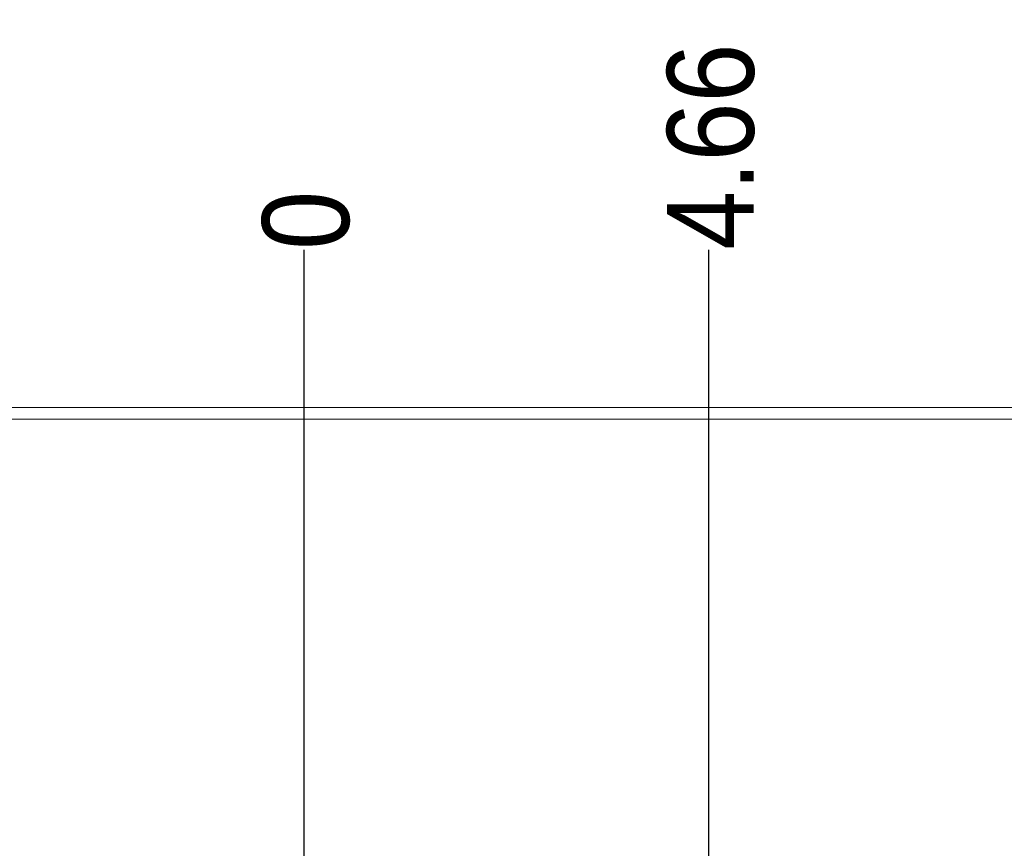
# Paper-space layout '5' of a CAD drawing. Header units: inches. Extents: x 1 to 109, y 1 to 85.
# Tile 10 of 58: x 45 to 52, y 30 to 36. Entities that reach past the tile are written whole.
import ezdxf

# ---------------------------------------------------------------- set-up
doc = ezdxf.new("R2010")
doc.units = ezdxf.units.IN
doc.header["$MEASUREMENT"] = 0
doc.layers.add('FORMAT', color=7, linetype='Continuous')
doc.styles.add('SLDTEXTSTYLE0', font='GOTHIC.TTF', dxfattribs={"width": 0.913})
doc.dimstyles.new('SLDDIMSTYLE10', dxfattribs={"dimtxt": 0.625, "dimasz": 0.65, "dimexe": 0, "dimexo": 0.0625, "dimgap": 0.15625, "dimtad": 0, "dimtih": 1, "dimtoh": 1, "dimdec": 0, "dimlfac": 1.6, "dimrnd": 1e-09, "dimzin": 12, "dimdsep": 46, "dimtxsty": 'SLDTEXTSTYLE0', "dimblk1": 'NONE', "dimblk2": 'NONE', "dimsah": 1, "dimcen": 0.09, "dimadec": 0, "dimazin": 3, "dimtfac": 1, "dimtdec": 0, "dimtofl": 0, "dimtmove": 0, "dimatfit": 3, "dimldrblk": 'NONE', "dimfxl": 1, "dimfrac": 2, "dimtolj": 1, "dimtzin": 12, "dimarcsym": 0})
doc.dimstyles.new('SLDDIMSTYLE11', dxfattribs={"dimtxt": 0.625, "dimasz": 0.65, "dimexe": 0, "dimexo": 0.0625, "dimgap": 0.15625, "dimtad": 0, "dimtih": 1, "dimtoh": 1, "dimlfac": 1.6, "dimrnd": 1e-09, "dimzin": 12, "dimdsep": 46, "dimtxsty": 'SLDTEXTSTYLE0', "dimblk1": 'NONE', "dimblk2": 'NONE', "dimsah": 1, "dimcen": 0.09, "dimadec": 0, "dimazin": 3, "dimtfac": 1, "dimtofl": 0, "dimtmove": 0, "dimatfit": 3, "dimldrblk": 'NONE', "dimfxl": 1, "dimfrac": 2, "dimtolj": 1, "dimtzin": 12, "dimarcsym": 0})

# ---------------------------------------------------------------- blocks, each defined once
blk = doc.blocks.new('_D_156')
at = {"layer": 'FORMAT', "color": 1, "ltscale": 5}
blk.add_line((47.0726, 26.9502), (47.0726, 34.4539), dxfattribs=at)
at = {"layer": 'FORMAT', "color": 1, "ltscale": 5, "insert": (46.7703, 34.4539), "char_height": 0.625, "attachment_point": 1, "rotation": 90, "style": 'SLDTEXTSTYLE0'}
blk.add_mtext('0', dxfattribs=at)
blk = doc.blocks.new('_NONE')
blk = doc.blocks.new('_D_157')
at = {"layer": 'FORMAT', "color": 1, "ltscale": 5}
blk.add_line((49.9849, 25.2808), (49.9849, 34.4539), dxfattribs=at)
at = {"layer": 'FORMAT', "color": 1, "ltscale": 5, "insert": (49.6827, 34.4539), "char_height": 0.625, "attachment_point": 1, "rotation": 90, "style": 'SLDTEXTSTYLE0'}
blk.add_mtext('4.66', dxfattribs=at)

psp = doc.layouts.new('5')

# ---------------------------------------------------------------- linework, layer by layer
at = {"color": 7, "linetype": 'Continuous', "lineweight": 15, "ltscale": 5}
for p, q in [((53.701, 33.3184), (41.4911, 33.3184)), ((41.5129, 33.2341), (53.7228, 33.2341))]:
    psp.add_line(p, q, dxfattribs=at)

# ---------------------------------------------------------------- dimensions: what is measured, and where the dimension line sits
at = {"layer": 'FORMAT', "color": 1, "ltscale": 5}
for feature_location, offset, origin, dimstyle, picture, middle in [((49.9849, 25.0308), (0, 9.4231), (47.0726, 26.7002), 'SLDDIMSTYLE11', '_D_157', (49.9849, 35.5159)), ((47.072550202, 26.7002368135), (0, 7.7536142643), (47.072550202, 26.7002368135), 'SLDDIMSTYLE10', '_D_156', (47.072550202, 34.9386601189))]:
    dim = psp.add_ordinate_dim(feature_location=feature_location, offset=offset, dtype=1, origin=origin, dimstyle=dimstyle, dxfattribs=at)
    dim.commit()
    dim.dimension.update_dxf_attribs({"geometry": picture, "text_midpoint": middle})

doc.saveas('drawing.dxf')
